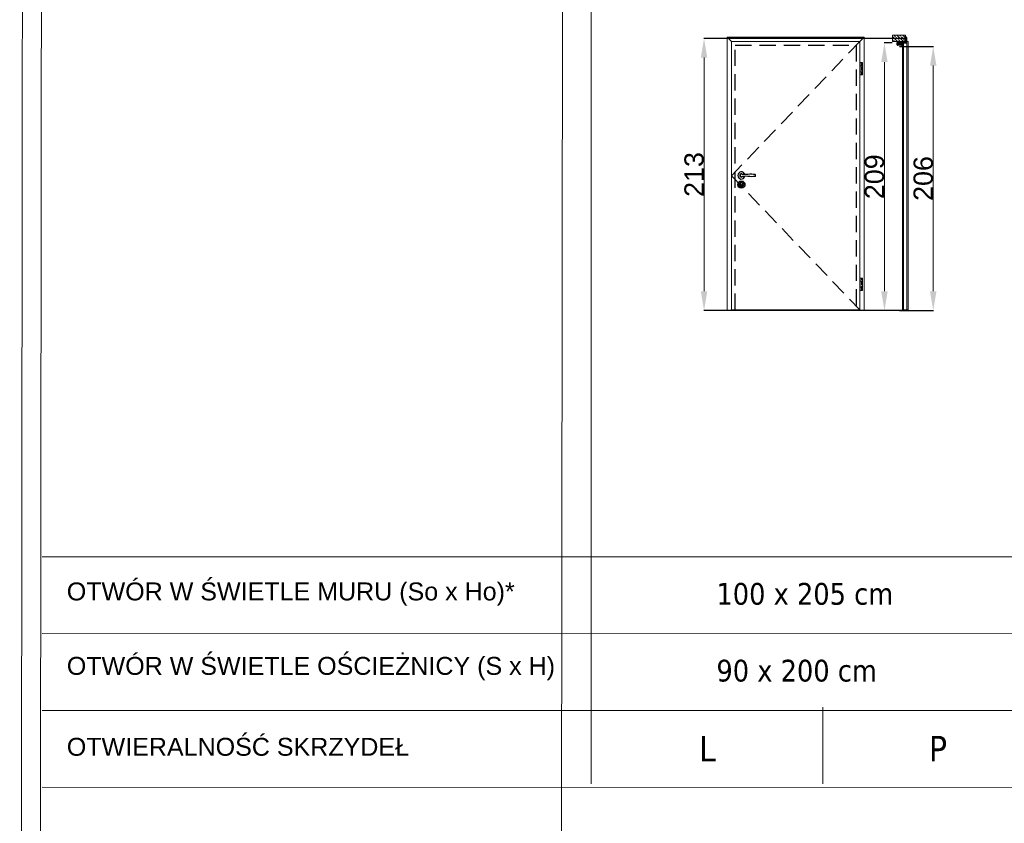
# Model space of a CAD drawing. Header units: millimetres. Extents: x 23192 to 149900, y -396339 to -79279.
# Tile 2 of 136: x 66309 to 67078, y -238667 to -238040. Entities that reach past the tile are written whole.
import ezdxf

# ---------------------------------------------------------------- set-up
doc = ezdxf.new("R2010")
doc.units = ezdxf.units.MM
doc.linetypes.add('CENTER', pattern=[0.6, 0.375, -0.075, 0.075, -0.075])
doc.linetypes.add('DASHED', pattern=[19.05, 12.7, -6.35])
doc.layers.get('0').update_dxf_attribs({"lineweight": 0})
for name, color, linetype, lineweight in [('0_LEGENDA', 7, 'Continuous', 13), ('Drzwi - hatch', 8, 'Continuous', 5), ('Drzwi KRAWĘDZIE', 7, 'Continuous', 20)]:
    doc.layers.add(name, color=color, linetype=linetype, lineweight=lineweight)
for name, color, linetype in [('Drzwi - klamki', 150, 'Continuous'), ('Drzwi PRZER-DUŻA', 240, 'DASHED'), ('GRUBA', 4, 'Continuous')]:
    doc.layers.add(name, color=color, linetype=linetype)
doc.styles.add('ARIAL', font='tahoma.ttf')
doc.styles.add('AT_ARIAL', font='arial.ttf')
doc.styles.get("Standard").update_dxf_attribs({"font": 'arial.ttf', "height": 25})
doc.dimstyles.new('Renata_ślusarka', dxfattribs={"dimtxt": 50, "dimasz": 50, "dimexe": 0.18, "dimexo": 0.0625, "dimgap": 0.09, "dimtad": 1, "dimdec": 0, "dimzin": 0, "dimdsep": 46, "dimtxsty": 'AT_ARIAL', "dimcen": 0.09, "dimclrd": 7, "dimclre": 7, "dimclrt": 7, "dimadec": 0, "dimazin": 0, "dimtfac": 1, "dimtdec": 0, "dimtofl": 0, "dimtmove": 0, "dimatfit": 3, "dimfxl": 1, "dimtolj": 1, "dimtzin": 0, "dimlwd": -1, "dimarcsym": 0})

# ---------------------------------------------------------------- blocks, each defined once
blk = doc.blocks.new('*D132')
at = {"color": 7, "linetype": 'ByBlock', "lineweight": -2, "transparency": 16777216}
for p, q in [((66990.84, -238057.81), (66984.54, -238057.81)), ((66990.84, -238266.81), (66984.54, -238266.81))]:
    blk.add_line(p, q, dxfattribs=at)
at = {"color": 7, "transparency": 16777216}
blk.add_line((66984.72, -238072.81), (66984.72, -238251.81), dxfattribs=at)
at = {"color": 7, "linetype": 'ByBlock', "transparency": 16777216}
for points in [[(66982.22, -238072.81), (66987.22, -238072.81), (66984.72, -238057.81)], [(66982.22, -238251.81), (66987.22, -238251.81), (66984.72, -238266.81)]]:
    blk.add_solid(points, dxfattribs=at)
at = {"layer": 'DEFPOINTS', "color": 0, "linetype": 'ByBlock', "transparency": 16777216}
for p in [(66990.9, -238057.81), (66984.72, -238266.81), (66990.9, -238266.81)]:
    blk.add_point(p, dxfattribs=at)
at = {"color": 7, "linetype": 'ByBlock', "transparency": 16777216, "insert": (66976.97, -238162.31), "char_height": 15, "attachment_point": 5, "rotation": 90, "style": 'AT_ARIAL'}
blk.add_mtext('\\A1;209', dxfattribs=at)
blk = doc.blocks.new('*D133')
at = {"color": 7, "linetype": 'ByBlock', "lineweight": -2, "transparency": 16777216}
for p, q in [((67001.32, -238054.31), (66843.65, -238054.31)), ((67001.32, -238266.81), (66843.65, -238266.81))]:
    blk.add_line(p, q, dxfattribs=at)
at = {"color": 7, "transparency": 16777216}
blk.add_line((66843.83, -238069.31), (66843.83, -238251.81), dxfattribs=at)
at = {"color": 7, "linetype": 'ByBlock', "transparency": 16777216}
for points in [[(66841.33, -238069.31), (66846.33, -238069.31), (66843.83, -238054.31)], [(66841.33, -238251.81), (66846.33, -238251.81), (66843.83, -238266.81)]]:
    blk.add_solid(points, dxfattribs=at)
at = {"layer": 'DEFPOINTS', "color": 0, "linetype": 'ByBlock', "transparency": 16777216}
for p in [(67001.38, -238054.31), (66843.83, -238266.81), (67001.38, -238266.81)]:
    blk.add_point(p, dxfattribs=at)
at = {"color": 7, "linetype": 'ByBlock', "transparency": 16777216, "insert": (66836.07, -238160.56), "char_height": 15, "attachment_point": 5, "rotation": 90, "style": 'AT_ARIAL'}
blk.add_mtext('\\A1;213', dxfattribs=at)
blk = doc.blocks.new('*D134')
at = {"color": 7, "linetype": 'ByBlock', "lineweight": -2, "transparency": 16777216}
for p, q in [((66996.6, -238060.56), (67023, -238060.56)), ((66996.6, -238266.81), (67023, -238266.81))]:
    blk.add_line(p, q, dxfattribs=at)
at = {"color": 7, "transparency": 16777216}
blk.add_line((67022.82, -238075.56), (67022.82, -238251.81), dxfattribs=at)
at = {"color": 7, "linetype": 'ByBlock', "transparency": 16777216}
for points in [[(67020.32, -238075.56), (67025.32, -238075.56), (67022.82, -238060.56)], [(67020.32, -238251.81), (67025.32, -238251.81), (67022.82, -238266.81)]]:
    blk.add_solid(points, dxfattribs=at)
at = {"layer": 'DEFPOINTS', "color": 0, "linetype": 'ByBlock', "transparency": 16777216}
for p in [(66996.54, -238060.56), (66996.54, -238266.81), (67022.82, -238266.81)]:
    blk.add_point(p, dxfattribs=at)
at = {"color": 7, "linetype": 'ByBlock', "transparency": 16777216, "insert": (67015.07, -238163.69), "char_height": 15, "attachment_point": 5, "rotation": 90, "style": 'AT_ARIAL'}
blk.add_mtext('\\A1;206', dxfattribs=at)

msp = doc.modelspace()

# ---------------------------------------------------------------- hatches: boundary and pattern name
at = {"layer": 'Drzwi - hatch'}
h = msp.add_hatch(dxfattribs=at)
h.set_pattern_fill('ANSI33', color=256, scale=0.5, angle=-90)
h.set_pattern_definition([(315, (62994.973, -238322.3944), (2.245064, 2.245064), []), (315, (62994.973, -238324.6395), (2.245064, 2.245064), [1.5875, -0.79375])])
h.paths.add_polyline_path([(66990.905, -238051.814), (66990.905, -238056.814), (67001.105, -238056.814), (67001.105, -238051.814)])
h = msp.add_hatch(dxfattribs=at)
h.set_pattern_fill('AR-CONC', color=256, scale=0.003, angle=-90)
h.set_pattern_definition([(320, (63540.4871, -237827.58438), (-0.047817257, -0.546554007), [0.05715, -0.62865]), (265, (63540.4871, -237827.5844), (0.57317054, 0.10573026), [0.04572, -0.50292175]), (10.451445, (63540.4831, -237827.6299), (0.525353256, -0.44082374), [0.04857003, -0.53427073]), (316.1842, (63540.6395, -237827.5844), (-0.12612698, -0.81323712), [0.085725, -0.942975]), (6.635558, (63540.629, -237827.65215), (0.74227837, -0.7122124), [0.07285507, -0.80140682]), (261.18415, (63540.6395, -237827.5844), (0.74227837, -0.7122124), [0.0685799, -0.7543792]), (291, (63540.6014, -237827.66058), (-0.306795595, -0.454843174), [0.05715, -0.62865]), (236, (63540.6014, -237827.6606), (0.5525639, -0.185406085), [0.04572, -0.50292]), (341.451445, (63540.5758, -237827.6985), (0.24576831, -0.64024926), [0.04857003, -0.53426981]), (307.5, (63540.48709, -237827.58438), (0.253665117, -0.00926581), [0, -0.496824, 0, -0.51054, 0, -0.504825]), (277.5, (63540.48709, -237827.58438), (0.300541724, -0.200458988), [0, -0.291084, 0, -0.485394, 0, -0.192405]), (237.5, (63540.48709, -237827.41445), (-0.017186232, -0.406771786), [0, -0.1905, 0, -0.59436, 0, -0.78867]), (227.5, (63540.4871, -237827.33825), (0.076279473, -0.444387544), [0, -0.24765, 0, -0.394716, 0, -0.56007])])
h.paths.add_polyline_path([(66994.945, -238059.384, -0.4142136), (66994.785, -238059.224), (66994.785, -238057.654, -0.4142136), (66994.945, -238057.494), (66995.505, -238057.494), (66995.505, -238057.314), (66994.945, -238057.314), (66994.945, -238056.814), (67001.105, -238056.814), (67001.825, -238056.814), (67001.825, -238057.174, -0.4142136), (67001.665, -238057.334), (66997.465, -238057.334, 0.4142136), (66997.125, -238057.674), (66997.125, -238058.854, 0.4142136), (66997.465, -238059.194), (66998.13, -238059.194, -1), (66998.13, -238059.384)])
h.paths.add_polyline_path([(67001.105, -238056.814), (67001.105, -238053.494), (67001.665, -238053.494, -0.4142136), (67001.825, -238053.654), (67001.825, -238056.114), (67001.825, -238056.814)])

# ---------------------------------------------------------------- linework, layer by layer
at = {"linetype": 'CENTER', "ltscale": 0.5}
for p, q in [((66966.724, -238073.183), (66966.724, -238082.683)), ((66966.724, -238241.564), (66966.724, -238251.064))]:
    msp.add_line(p, q, dxfattribs=at)
at = {"linetype": 'DASHED'}
msp.add_lwpolyline([(66965.474, -238056.714), (66865.274, -238161.514), (66965.474, -238266.314)], dxfattribs=at)
at = {"layer": '0_LEGENDA', "color": 7, "linetype": 'ByBlock', "ltscale": 5}
for p, q in [((66731.294, -239847.033), (66733.814, -237466.83)), ((66755.65, -238636.477), (66755.65, -237464.18)), ((66326.915, -238459.128), (69282.146, -238459.467)), ((66326.915, -238519.128), (69282.09, -238519.467)), ((66326.915, -238579.128), (69282.034, -238579.467)), ((66326.915, -238579.128), (69282.034, -238579.47)), ((66936.533, -238576.477), (66936.533, -238636.477)), ((66326.915, -238639.128), (69281.977, -238639.466))]:
    msp.add_line(p, q, dxfattribs=at)
at = {"layer": '0_LEGENDA', "color": 7}
for points in [[(69297.308, -237452.23), (66311.916, -237451.794), (66309.31, -239861.998), (69306.006, -239862.418)], [(69291.803, -239847.374), (66324.311, -239847.033), (66326.915, -237466.829), (69283.076, -237467.175)]]:
    msp.add_lwpolyline(points, dxfattribs=at)
at = {"layer": 'Drzwi - klamki'}
for p, q in [((66997.305, -238057.734), (66997.305, -238058.864)), ((66997.305, -238058.864), (66997.44, -238058.999)), ((66997.319, -238057.699), (66997.49, -238057.528)), ((66997.698, -238057.814), (66997.405, -238057.814)), ((66997.405, -238057.814), (66997.405, -238058.764)), ((66997.91, -238058.764), (66997.405, -238058.764)), ((66997.446, -238057.714), (66997.561, -238057.599)), ((66997.605, -238057.714), (66997.446, -238057.714)), ((66997.446, -238058.864), (66997.511, -238058.928)), ((66997.624, -238058.864), (66997.446, -238058.864)), ((66997.698, -238057.814), (66997.577, -238058.299)), ((66997.577, -238058.299), (66997.91, -238058.764)), ((66997.605, -238057.714), (66997.79, -238057.528)), ((66997.624, -238058.864), (66997.759, -238058.999)), ((66997.801, -238057.814), (66997.685, -238058.278)), ((66997.685, -238058.278), (66998.047, -238058.783)), ((66997.746, -238057.714), (66997.861, -238057.599)), ((66997.905, -238057.714), (66997.746, -238057.714)), ((66997.765, -238058.864), (66997.83, -238058.928)), ((66997.901, -238058.864), (66997.765, -238058.864)), ((66998.005, -238057.814), (66997.801, -238057.814)), ((66997.905, -238057.714), (66998.09, -238057.528)), ((66997.945, -238058.936), (66997.907, -238059.014)), ((66998.005, -238057.814), (66998.005, -238058.141)), ((66998.046, -238057.714), (66998.161, -238057.599)), ((66998.046, -238057.714), (66998.105, -238057.734)), ((66998.105, -238057.734), (66998.105, -238058.141)), ((66998.105, -238059.014), (66998.246, -238059.027)), ((66998.159, -238058.191), (66998.54, -238058.154)), ((66998.169, -238058.291), (66998.511, -238058.258)), ((66998.555, -238058.56), (66998.555, -238058.297)), ((66998.655, -238058.578), (66998.655, -238058.254)), ((66998.805, -238057.714), (66998.805, -238057.514)), ((66998.805, -238057.514), (66999.805, -238057.514)), ((66998.817, -238057.514), (66998.805, -238057.526)), ((66998.916, -238057.514), (66998.805, -238057.625)), ((66998.918, -238057.714), (66998.805, -238057.6)), ((66998.819, -238057.714), (66998.805, -238057.699)), ((66999.805, -238057.714), (66998.805, -238057.714)), ((66999.014, -238057.514), (66998.814, -238057.714)), ((66999.017, -238057.714), (66998.817, -238057.514)), ((66999.113, -238057.514), (66998.913, -238057.714)), ((66999.116, -238057.714), (66998.916, -238057.514)), ((66999.212, -238057.514), (66999.012, -238057.714)), ((66999.214, -238057.714), (66999.014, -238057.514)), ((66999.311, -238057.514), (66999.111, -238057.714)), ((66999.313, -238057.714), (66999.113, -238057.514)), ((66999.409, -238057.514), (66999.209, -238057.714)), ((66999.412, -238057.714), (66999.212, -238057.514)), ((66999.508, -238057.514), (66999.308, -238057.714)), ((66999.511, -238057.714), (66999.311, -238057.514)), ((66999.607, -238057.514), (66999.407, -238057.714)), ((66999.609, -238057.714), (66999.409, -238057.514)), ((66999.706, -238057.514), (66999.506, -238057.714)), ((66999.708, -238057.714), (66999.508, -238057.514)), ((66999.805, -238057.514), (66999.605, -238057.714)), ((66999.805, -238057.711), (66999.607, -238057.514)), ((66999.805, -238057.612), (66999.703, -238057.714)), ((66999.805, -238057.612), (66999.706, -238057.514)), ((66999.805, -238057.711), (66999.802, -238057.714)), ((66999.805, -238057.514), (66999.805, -238057.714))]:
    msp.add_line(p, q, dxfattribs=at)
at = {"layer": 'Drzwi - klamki', "ltscale": 0.2}
for p, q in [((66871.824, -238161.064), (66871.824, -238161.564)), ((66871.824, -238161.064), (66871.954, -238161.064)), ((66871.824, -238161.564), (66871.954, -238161.564)), ((66872.449, -238168.358), (66872.449, -238169.608)), ((66873.499, -238168.358), (66873.499, -238169.608))]:
    msp.add_line(p, q, dxfattribs=at)
for centre, radius in [((66872.974, -238168.458), 2.8), ((66872.979, -238168.462), 1.8)]:
    msp.add_circle(centre, radius, dxfattribs=at)
at = {"layer": 'Drzwi - klamki'}
for centre, radius, start, end in [((66997.355, -238057.734), 0.05, 135, 180), ((66997.475, -238058.964), 0.05, 225, 270), ((66997.475, -238058.964), 0.05, 270, 45), ((66997.525, -238057.564), 0.05, 90, 135), ((66997.525, -238057.564), 0.05, 315, 90), ((66997.794, -238058.964), 0.05, 225, 270), ((66997.825, -238057.564), 0.05, 90, 135), ((66997.794, -238058.964), 0.05, 270, 45), ((66997.825, -238057.564), 0.05, 315, 90), ((66997.901, -238058.914), 0.05, 333.425339, 90), ((66998.155, -238058.141), 0.15, 180, 275.563415), ((66998.25, -238058.637), 0.25, 215.623943, 327.559413), ((66998.125, -238057.564), 0.05, 90, 135), ((66998.155, -238058.141), 0.05, 180, 275.563415), ((66998.125, -238057.564), 0.05, 315, 90), ((66998.27, -238058.778), 0.25, 264.429901, 319.458571), ((66997.685, -238058.278), 1.019, 319.458571, 341.015535), ((66997.685, -238058.278), 0.919, 327.559413, 339.878843), ((66998.515, -238058.297), 0.04, 0, 95.563415), ((66998.554, -238058.304), 0.15, 89.587511, 95.563415), ((66998.455, -238058.56), 0.1, 339.878843, 0), ((66998.555, -238058.254), 0.1, 0, 89.587511), ((66998.555, -238058.578), 0.1, 341.015535, 0)]:
    msp.add_arc(centre, radius, start, end, dxfattribs=at)
at = {"layer": 'Drzwi - klamki', "ltscale": 0.2}
for centre, radius, start, end in [((66872.974, -238161.314), 2.801, 13.271535, 346.728465), ((66872.974, -238161.314), 1.25, 42.903782, 317.096218), ((66872.974, -238161.314), 1.05, 64.699839, 295.300161), ((66883.384, -238161.314), 0.74, 288.924644, 71.075356), ((66872.974, -238167.658), 0.875, 306.869898, 233.130102), ((66872.974, -238169.608), 0.525, 180, 270), ((66872.974, -238169.608), 0.525, 270, 0)]:
    msp.add_arc(centre, radius, start, end, dxfattribs=at)
for points in [[(66883.624, -238160.614), (66881.124, -238160.364), (66874.828, -238160.614), (66872.974, -238160.264)], [(66883.624, -238162.014), (66881.124, -238162.264), (66874.828, -238162.014), (66872.974, -238162.364)]]:
    msp.add_spline(points, degree=3, dxfattribs=at)
at = {"layer": 'Drzwi KRAWĘDZIE'}
for p, q in [((66861.874, -238266.814), (66861.874, -238053.314)), ((66968.874, -238053.314), (66861.874, -238053.314)), ((66861.874, -238053.314), (66865.274, -238056.714)), ((66968.874, -238053.314), (66965.474, -238056.714)), ((66968.874, -238266.814), (66968.874, -238053.314)), ((66994.945, -238057.314), (66994.945, -238056.814)), ((66998.705, -238058.014), (66998.705, -238266.214)), ((67002.105, -238057.914), (66998.805, -238057.914)), ((66999.705, -238057.914), (66999.705, -238266.314)), ((67002.105, -238056.714), (67003.205, -238056.714)), ((67002.105, -238056.714), (67002.105, -238057.914)), ((67002.105, -238056.714), (67002.105, -238057.914)), ((67002.305, -238056.714), (67002.305, -238266.314)), ((67003.305, -238056.814), (67003.305, -238266.214)), ((66967.674, -238073.183), (66965.774, -238073.183)), ((66965.774, -238073.183), (66965.774, -238082.683)), ((66967.674, -238075.583), (66965.774, -238075.583)), ((66967.674, -238073.183), (66967.674, -238082.683)), ((66967.674, -238080.283), (66965.774, -238080.283)), ((66965.774, -238082.683), (66967.674, -238082.683)), ((67003.305, -238164.114), (67003.305, -238158.514)), ((66967.674, -238241.564), (66965.774, -238241.564)), ((66965.774, -238241.564), (66965.774, -238251.064)), ((66967.674, -238243.964), (66965.774, -238243.964)), ((66967.674, -238241.564), (66967.674, -238251.064)), ((66967.674, -238248.664), (66965.774, -238248.664)), ((66965.774, -238251.064), (66967.674, -238251.064)), ((66855.882, -238266.814), (66974.89, -238266.814)), ((66868.124, -238266.814), (66868.124, -238266.314)), ((66962.624, -238266.814), (66962.624, -238266.314)), ((66992.384, -238266.814), (67009.575, -238266.814)), ((66998.805, -238266.314), (67003.205, -238266.314))]:
    msp.add_line(p, q, dxfattribs=at)
for points in [[(67001.105, -238051.814), (67001.105, -238056.814), (66990.905, -238056.814), (66990.905, -238051.814)], [(66965.474, -238056.714), (66865.274, -238056.714), (66865.274, -238266.314), (66965.474, -238266.314)]]:
    msp.add_lwpolyline(points, close=True, dxfattribs=at)
for centre, start, end in [((66998.805, -238058.014), 90, 180), ((67003.205, -238056.814), 0, 90), ((66998.805, -238266.214), 180, 270), ((67003.205, -238266.214), 270, 0)]:
    msp.add_arc(centre, 0.1, start, end, dxfattribs=at)
at = {"layer": 'Drzwi PRZER-DUŻA'}
msp.add_lwpolyline([(66868.124, -238266.314), (66868.124, -238059.564), (66962.624, -238059.564), (66962.624, -238266.314)], dxfattribs=at)
at = {"layer": 'GRUBA', "ltscale": 0.2}
for p, q in [((66994.605, -238059.224), (66994.605, -238057.654)), ((66994.785, -238057.654), (66994.785, -238059.224)), ((66994.945, -238057.314), (66995.505, -238057.314)), ((66995.505, -238057.494), (66994.945, -238057.494)), ((66994.945, -238059.384), (66998.13, -238059.384)), ((66998.13, -238059.564), (66994.945, -238059.564)), ((66995.505, -238057.314), (66995.505, -238057.494)), ((66997.125, -238058.854), (66997.125, -238057.674)), ((66997.305, -238057.674), (66997.305, -238058.854)), ((66997.465, -238057.334), (67001.665, -238057.334)), ((67001.205, -238057.514), (66997.465, -238057.514)), ((66997.465, -238059.014), (66998.13, -238059.014)), ((66998.13, -238059.194), (66997.465, -238059.194)), ((67001.105, -238053.494), (67001.105, -238053.314)), ((67001.105, -238053.314), (67001.665, -238053.314)), ((67001.665, -238053.494), (67001.105, -238053.494)), ((67001.665, -238057.514), (67001.205, -238057.514)), ((67001.825, -238056.114), (67001.825, -238053.654)), ((67001.825, -238057.174), (67001.825, -238056.114)), ((67002.005, -238053.654), (67002.005, -238057.174))]:
    msp.add_line(p, q, dxfattribs=at)
for centre, radius, start, end in [((66994.945, -238057.654), 0.34, 90, 180), ((66994.945, -238059.224), 0.34, 180, 270), ((66994.945, -238057.654), 0.16, 90, 180), ((66994.945, -238059.224), 0.16, 180, 270), ((66997.465, -238057.674), 0.34, 90, 180), ((66997.465, -238058.854), 0.34, 180, 270), ((66997.465, -238057.674), 0.16, 90, 180), ((66997.465, -238058.854), 0.16, 180, 270), ((66998.13, -238059.289), 0.275, 270, 90), ((66998.13, -238059.289), 0.095, 270, 90), ((67001.665, -238053.654), 0.34, 0, 90), ((67001.665, -238053.654), 0.16, 0, 90), ((67001.665, -238057.174), 0.16, 270, 0), ((67001.665, -238057.174), 0.34, 270, 0)]:
    msp.add_arc(centre, radius, start, end, dxfattribs=at)

# ---------------------------------------------------------------- texts
at = {"layer": '0_LEGENDA', "color": 7, "linetype": 'ByBlock', "ltscale": 5, "char_height": 14, "attachment_point": 1}
for s, insert, width in [('{\\fArial|b0|i0|c238|p34;OTWÓR W ŚWIETLE MURU (So x Ho)*}', (66346.104, -238479.198), 354.4574), ('\\fArial|b0|i0|c238|p34;OTWÓR W ŚWIETLE OŚCIEŻNICY (S x H)', (66346.104, -238537.334), 414.54398), ('{\\fArial|b0|i0|c238|p34;OTWIERALNOŚĆ SKRZYDEŁ ', (66346.104, -238600.548), 354.4574)]:
    msp.add_mtext(s, dxfattribs=dict(at, insert=insert, width=width))
at = {"layer": '0_LEGENDA', "color": 7, "linetype": 'ByBlock', "ltscale": 5, "attachment_point": 1, "style": 'ARIAL'}
for s, insert, char_height, width in [('100 x 205 cm', (66853.493, -238479.554), 17, 162.7638), ('90 x 200 cm', (66853.493, -238539.554), 17, 212.04863), ('\\pxqc;L', (66756.534, -238599.006), 20, 180), ('\\pxqc;P', (66936.534, -238599.006), 20, 180)]:
    msp.add_mtext(s, dxfattribs=dict(at, insert=insert, char_height=char_height, width=width))

# ---------------------------------------------------------------- dimensions: what is measured, and where the dimension line sits
at = {"linetype": 'ByBlock'}
for base, p1, p2, picture, middle in [((66843.825327, -238266.813569), (67001.384621, -238054.313567), (67001.384621, -238266.813569), '*D133', (66836.071616, -238160.563568)), ((66984.72, -238266.814), (66990.905, -238057.814), (66990.905, -238266.814), '*D132', (66976.971, -238162.314)), ((67022.821, -238266.814), (66996.537, -238060.564), (66996.537, -238266.814), '*D134', (67015.072, -238163.689))]:
    dim = msp.add_linear_dim(base=base, p1=p1, p2=p2, angle=90, dimstyle='Renata_ślusarka', override={"dimtxt": 15, "dimasz": 15}, dxfattribs=at)
    dim.commit()
    dim.dimension.update_dxf_attribs({"geometry": picture, "text_midpoint": middle})

doc.saveas('drawing.dxf')
